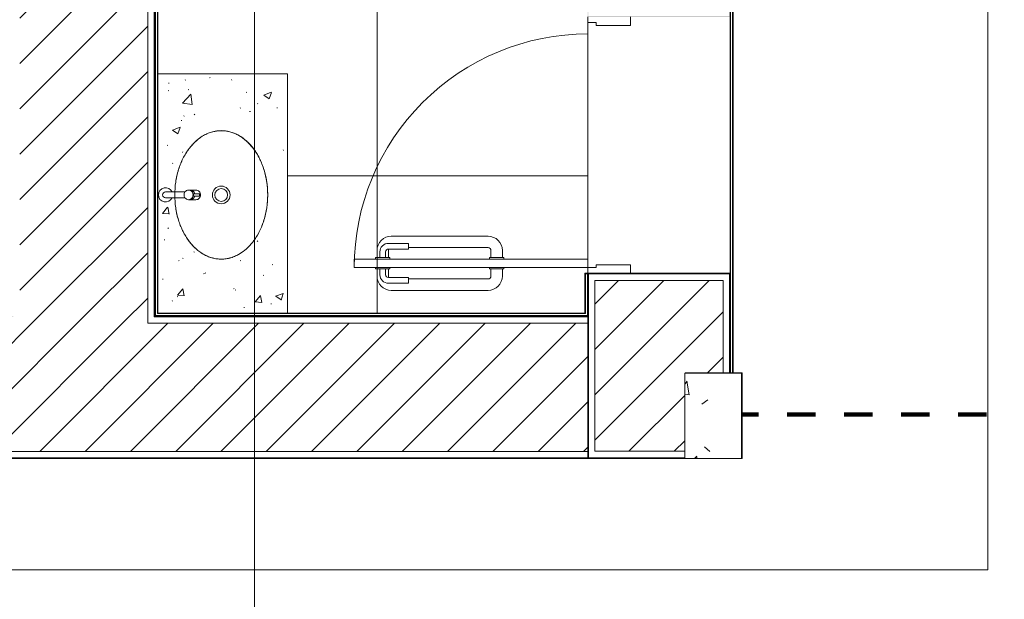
# Model space of a CAD drawing. Header units: metres. Extents: x 3 to 43.5, y -74 to -48.5.
# Tile 23 of 209: x 32.7 to 36.1, y -68.9 to -66.9. Entities that reach past the tile are written whole.
import ezdxf

# ---------------------------------------------------------------- set-up
doc = ezdxf.new("R2010")
doc.units = ezdxf.units.M
doc.linetypes.add('Traço', pattern=[0.006, 0.003, -0.003])
doc.linetypes.add('Traço_2_', pattern=[0.006, 0.003, -0.003])
for name, color, linetype, lineweight, true_color in [('1PAV - FRIG_dwg', 7, 'Continuous', 18, 0x767676), ('A-AREA', 4, 'Traço', 100, 0x00ffff), ('TUB_FRIGO', 30, 'Continuous', 18, 0xff7f00)]:
    doc.layers.add(name, color=color, linetype=linetype, lineweight=lineweight, true_color=true_color)
for name, color, linetype, lineweight in [('A-COLS', 7, 'Continuous', 18), ('A-DOOR', 7, 'Continuous', 18), ('A-FLOR', 7, 'Continuous', 18), ('A-FLOR-PATT', 7, 'Continuous', 18), ('A-WALL', 7, 'Continuous', 18), ('A-WALL-PATT', 7, 'Continuous', 18), ('G-ANNO-SYMB', 7, 'Continuous', 9), ('P-SANR-FIXT', 7, 'Continuous', 18), ('Q-CASE', 7, 'Continuous', 18), ('S-COLS', 7, 'Continuous', 18)]:
    doc.layers.add(name, color=color, linetype=linetype, lineweight=lineweight)
pattern_1 = [(50, (21.555, -62.9), (0.546555, -0.047815), [0.05715, -0.62865]), (355, (21.555, -62.9), (-0.105728, 0.573166), [0.04572, -0.50292]), (100.451, (21.601, -62.904), (0.440828, 0.525349), [0.04857, -0.53427]), (46.184, (21.555, -62.748), (0.813237, -0.12613), [0.08573, -0.94298]), (96.636, (21.623, -62.758), (0.71221, 0.742287), [0.07286, -0.80141]), (351.184, (21.555, -62.748), (0.712217, 0.742274), [0.06858, -0.75438]), (21, (21.631, -62.786), (0.454846, -0.306795), [0.05715, -0.62865]), (326, (21.631, -62.786), (0.185405, 0.55256), [0.04572, -0.50292]), (71.451, (21.669, -62.811), (0.64025, 0.245763), [0.04857, -0.53427]), (37.5, (21.555, -62.9), (0.009261, 0.2536672), [0.02515, -0.47168, 0.02515, -0.48539, -0.50482]), (37.5, (21.555, -62.9), (0.009261, 0.2536672), [-1.007, 0.02515, -0.47968]), (7.5, (21.555, -62.9), (0.200456, 0.300546), [0.02515, -0.26594, 0.02515, -0.46025, -0.1924]), (7.5, (21.555, -62.9), (0.200456, 0.300546), [-0.77648, 0.02515, -0.16726]), (327.5, (21.385, -62.9), (0.4067682, -0.0171882), [0.02515, -0.16535, 0.02515, -0.56921, -0.78867]), (327.5, (21.385, -62.9), (0.4067682, -0.0171882), [-0.78486, 0.02515, -0.76352]), (317.5, (21.309, -62.9), (0.444383, 0.0762794), [0.02515, -0.2225, 0.02515, -0.36957, -0.56007]), (317.5, (21.309, -62.9), (0.444383, 0.0762794), [-0.64237, 0.02515, -0.53492])]
pattern_2 = [(45, (21.555, -62.9), (-0.0795495, 0.0795495), [])]
pattern_3 = [(45, (21.555, -62.9), (-0.0795495, 0.0795495), []), (135, (21.555, -62.9), (-0.0795495, -0.0795495), [])]

# ---------------------------------------------------------------- blocks, each defined once
blk = doc.blocks.new('Concreto-Retangular-Coluna - 20 X 30-V43-1PAV - FRIGORÍFICA')
at = {"layer": 'S-COLS', "true_color": 0xaaaaaa}
h = blk.add_hatch(dxfattribs=at)
h.set_pattern_fill('FP_24', color=253, style=0, pattern_type=2)
h.set_pattern_definition([(230, (13.552, -5.393), (-0.546555, 0.047815), [0.05715, -0.62865]), (175, (13.552, -5.393), (0.105728, -0.573166), [0.04572, -0.50292]), (280.451, (13.507, -5.389), (-0.440828, -0.52535), [0.04857, -0.53427]), (226.184, (13.552, -5.545), (-0.813237, 0.12613), [0.08572, -0.94297]), (276.636, (13.485, -5.535), (-0.71221, -0.742287), [0.07286, -0.80141]), (171.184, (13.552, -5.545), (-0.712217, -0.742274), [0.06858, -0.75438]), (201, (13.476, -5.507), (-0.454846, 0.306795), [0.05715, -0.62865]), (146, (13.476, -5.507), (-0.185405, -0.55256), [0.04572, -0.50292]), (251.451, (13.438, -5.481), (-0.64025, -0.245763), [0.04857, -0.53427]), (217.5, (13.552, -5.393), (-0.009261, -0.2536672), [0.02515, -0.47168, 0.02515, -0.48539, -0.50483]), (217.5, (13.552, -5.393), (-0.009261, -0.2536672), [-1.007, 0.02515, -0.47968]), (187.5, (13.552, -5.393), (-0.200456, -0.300546), [0.02515, -0.26594, 0.02515, -0.46025, -0.19241]), (187.5, (13.552, -5.393), (-0.200456, -0.300546), [-0.77648, 0.02515, -0.16726]), (147.5, (13.722, -5.393), (-0.4067682, 0.0171882), [0.02515, -0.16535, 0.02515, -0.56921, -0.78867]), (147.5, (13.722, -5.393), (-0.4067682, 0.0171882), [-0.78486, 0.02515, -0.76352]), (137.5, (13.798, -5.393), (-0.444383, -0.076279), [0.02515, -0.2225, 0.02515, -0.36957, -0.56007]), (137.5, (13.798, -5.393), (-0.444383, -0.076279), [-0.64237, 0.02515, -0.53492])])
h.paths.add_polyline_path([(0.1, 0.15), (-0.1, 0.15), (-0.1, -0.15), (0.1, -0.15), (0.1, 0.0899)])
at = {"layer": 'S-COLS', "color": 253, "true_color": 0xaaaaaa}
for p, q in [((0.1, 0.15), (-0.1, 0.15)), ((-0.1, 0.15), (-0.1, -0.15)), ((0.1, -0.15), (0.1, 0.15)), ((-0.1, -0.15), (0.1, -0.15))]:
    blk.add_line(p, q, dxfattribs=at)
blk = doc.blocks.new('Porta banheiros - P4- BANHEIROS madeira-7688719-1PAV - FRIGORÍFICA')
at = {"layer": 'A-DOOR', "color": 253, "true_color": 0xaaaaaa}
for p, q in [((-0.4, 1.07), (-0.43, 1.07)), ((-0.43, 1.07), (-0.43, 0.25)), ((-0.4, 0.25), (-0.4, 1.07)), ((-0.435, 0.99), (-0.46, 0.99)), ((-0.455, 0.98), (-0.435, 0.98)), ((-0.43, 0.995), (-0.435, 0.995)), ((-0.435, 0.995), (-0.435, 0.945)), ((-0.4, 0.995), (-0.395, 0.995)), ((-0.395, 0.995), (-0.395, 0.945)), ((-0.395, 0.99), (-0.37, 0.99)), ((-0.375, 0.98), (-0.395, 0.98)), ((-0.51, 0.94), (-0.51, 0.6)), ((-0.485, 0.88), (-0.485, 0.95)), ((-0.465, 0.95), (-0.465, 0.88)), ((-0.46, 0.95), (-0.435, 0.95)), ((-0.435, 0.96), (-0.455, 0.96)), ((-0.435, 0.945), (-0.43, 0.945)), ((-0.395, 0.945), (-0.4, 0.945)), ((-0.395, 0.96), (-0.375, 0.96)), ((-0.37, 0.95), (-0.395, 0.95)), ((-0.365, 0.95), (-0.365, 0.88)), ((-0.345, 0.88), (-0.345, 0.95)), ((-0.32, 0.94), (-0.32, 0.6)), ((-0.465, 0.88), (-0.485, 0.88)), ((-0.47, 0.6), (-0.47, 0.88)), ((-0.365, 0.88), (-0.345, 0.88)), ((-0.36, 0.6), (-0.36, 0.88)), ((-0.435, 0.59), (-0.46, 0.59)), ((-0.43, 0.595), (-0.435, 0.595)), ((-0.435, 0.595), (-0.435, 0.545)), ((-0.4, 0.595), (-0.395, 0.595)), ((-0.395, 0.595), (-0.395, 0.545)), ((-0.395, 0.59), (-0.37, 0.59)), ((-0.46, 0.55), (-0.435, 0.55)), ((-0.435, 0.545), (-0.43, 0.545)), ((-0.395, 0.545), (-0.4, 0.545)), ((-0.37, 0.55), (-0.395, 0.55)), ((-0.45, 0.25), (-0.43, 0.25)), ((-0.43, 0.25), (-0.4, 0.25)), ((-0.43, 0.25), (-0.43, 0.22)), ((0.43, 0.25), (0.45, 0.25)), ((0.43, 0.22), (0.43, 0.25)), ((-0.43, 0.22), (-0.42, 0.22)), ((-0.42, 0.22), (-0.42, 0.1)), ((0.42, 0.1), (0.42, 0.22)), ((0.42, 0.22), (0.43, 0.22)), ((-0.42, 0.1), (-0.45, 0.1)), ((0.45, 0.1), (0.42, 0.1))]:
    blk.add_line(p, q, dxfattribs=at)
for centre, radius, start, end in [((-0.43, 0.25), 0.82, 360, 90), ((-0.46, 0.94), 0.05, 90, 180), ((-0.455, 0.95), 0.03, 90, 180), ((-0.375, 0.95), 0.03, 0, 90), ((-0.37, 0.94), 0.05, 360, 90), ((-0.455, 0.95), 0.01, 90, 180), ((-0.46, 0.94), 0.01, 90, 120), ((-0.375, 0.95), 0.01, 0, 90), ((-0.37, 0.94), 0.01, 60, 90), ((-0.46, 0.6), 0.05, 180, 270), ((-0.46, 0.6), 0.01, 180, 270), ((-0.37, 0.6), 0.05, 270, 360), ((-0.37, 0.6), 0.01, 270, 360)]:
    blk.add_arc(centre, radius, start, end, dxfattribs=at)
blk = doc.blocks.new('Cuba Oval de Embutir - L_37_17_Branco Gelo GE17-599125-1PAV - FRIGORÍFICA')
at = {"layer": 'P-SANR-FIXT'}
for radius in [0.031, 0.0225]:
    blk.add_circle((0.0002, 0), radius, dxfattribs=at)
for points, knots in [([(0.2255, 0), (0.2254, 0.0058), (0.2246, 0.0172), (0.2209, 0.034), (0.2158, 0.0478), (0.2106, 0.0586), (0.2061, 0.0664), (0.201, 0.0741), (0.1953, 0.0817), (0.1891, 0.089), (0.1825, 0.096), (0.1753, 0.1027), (0.1676, 0.1093), (0.1595, 0.1155), (0.1509, 0.1214), (0.142, 0.1269), (0.1326, 0.1321), (0.1228, 0.137), (0.1128, 0.1414), (0.1024, 0.1455), (0.0917, 0.1492), (0.0808, 0.1525), (0.0697, 0.1553), (0.0584, 0.1577), (0.0469, 0.1597), (0.0352, 0.1613), (0.0236, 0.1624), (0.0119, 0.1631), (0, 0.1633), (-0.0119, 0.1631), (-0.0231, 0.1624), (-0.0338, 0.1615), (-0.0474, 0.1597), (-0.0608, 0.1573), (-0.0739, 0.1543), (-0.0868, 0.1508), (-0.1026, 0.1456), (-0.1204, 0.1383), (-0.1346, 0.1311), (-0.1454, 0.1248), (-0.1556, 0.1183), (-0.1678, 0.1094), (-0.1787, 0.0997), (-0.1867, 0.0916), (-0.1941, 0.0832), (-0.2025, 0.0722), (-0.2107, 0.0586), (-0.2173, 0.0443), (-0.222, 0.0298), (-0.2248, 0.0151), (-0.2254, 0.0051), (-0.2255, 0)], [0, 0, 0, 0, 0.033333, 0.066667, 0.1, 0.116667, 0.133333, 0.15, 0.166667, 0.183333, 0.2, 0.216667, 0.233333, 0.25, 0.266667, 0.283333, 0.3, 0.316667, 0.333333, 0.35, 0.366667, 0.383333, 0.4, 0.416667, 0.433333, 0.45, 0.466667, 0.483333, 0.5, 0.516667, 0.533333, 0.547917, 0.5625, 0.591667, 0.60625, 0.620833, 0.65, 0.679167, 0.708333, 0.722917, 0.7375, 0.766667, 0.795833, 0.810417, 0.825, 0.854167, 0.883333, 0.9125, 0.941667, 0.970833, 1, 1, 1, 1]), ([(-0.2255, 0), (-0.2254, -0.0058), (-0.2246, -0.0172), (-0.2209, -0.034), (-0.2158, -0.0478), (-0.2106, -0.0586), (-0.2061, -0.0664), (-0.201, -0.0741), (-0.1953, -0.0817), (-0.1891, -0.089), (-0.1825, -0.096), (-0.1753, -0.1027), (-0.1676, -0.1093), (-0.1595, -0.1155), (-0.1509, -0.1214), (-0.142, -0.1269), (-0.1326, -0.1321), (-0.1228, -0.137), (-0.1128, -0.1414), (-0.1024, -0.1455), (-0.0917, -0.1492), (-0.0808, -0.1525), (-0.0697, -0.1553), (-0.0593, -0.1575), (-0.0526, -0.1587), (-0.0497, -0.1592)], [0, 0, 0, 0, 0.0333333, 0.0666667, 0.1, 0.1166667, 0.1333333, 0.15, 0.1666667, 0.1833333, 0.2, 0.2166667, 0.2333333, 0.25, 0.2666667, 0.2833333, 0.3, 0.3166667, 0.3333333, 0.35, 0.3666667, 0.3833333, 0.4, 0.4166667, 0.4292437, 0.4292437, 0.4292437, 0.4292437]), ([(0.0497, -0.1592), (0.0545, -0.1584), (0.0627, -0.1569), (0.0739, -0.1543), (0.0868, -0.1508), (0.1026, -0.1456), (0.1204, -0.1383), (0.1346, -0.1311), (0.1454, -0.1248), (0.1556, -0.1183), (0.1678, -0.1094), (0.1787, -0.0997), (0.1867, -0.0916), (0.1941, -0.0832), (0.2025, -0.0722), (0.2107, -0.0586), (0.2173, -0.0443), (0.222, -0.0298), (0.2248, -0.0151), (0.2254, -0.0051), (0.2255, 0)], [0.5707563, 0.5707563, 0.5707563, 0.5707563, 0.5916667, 0.60625, 0.6208333, 0.65, 0.6791667, 0.7083333, 0.7229167, 0.7375, 0.7666667, 0.7958333, 0.8104167, 0.825, 0.8541667, 0.8833333, 0.9125, 0.9416667, 0.9708333, 1, 1, 1, 1])]:
    blk.add_open_spline(points, degree=3, knots=knots, dxfattribs=at)
blk = doc.blocks.new('Deca_Torneira  Link_1197_C_LNK_Mesa Bica Baixa - 1197_C_LNK_Cromado CR10-2600860-1PAV - FRIGORÍFICA')
at = {"layer": 'P-SANR-FIXT'}
for p, q in [((-0.0103, 0), (-0.0103, -0.0227)), ((-0.0103, -0.0227), (-0.0103, -0.0683)), ((0.0103, -0.0227), (0.0103, 0)), ((0.0103, -0.0683), (0.0103, -0.0227)), ((-0.017, -0.0805), (-0.017, -0.1069)), ((-0.0039, -0.099), (-0.0039, -0.1203)), ((0.0039, -0.099), (0.0039, -0.1203)), ((0.0039, -0.1203), (0.0039, -0.099)), ((0.017, -0.1069), (0.017, -0.0805))]:
    blk.add_line(p, q, dxfattribs=at)
for centre, radius, start, end in [((0, 0), 0.025, 294.3934, 245.6066), ((0, 0), 0.0103, 0, 180), ((-0.0011, -0.0813), 0.0159, 125.3319, 177.3319), ((0, -0.0833), 0.0182, 55.3766, 124.6234), ((0.0011, -0.0813), 0.0159, 2.6681, 54.6681), ((-0.0006, -0.0802), 0.0164, 182.1269, 272.1907), ((-0.0008, -0.0861), 0.0162, 182.1358, 258.6643), ((-0.001, -0.0867), 0.016, 181.4317, 259.3684), ((-0.0027, -0.0996), 0.00138, 113.8092, 156.1908), ((-0.0001, -0.1124), 0.0145, 89.5697, 102.4946), ((0.0006, -0.0802), 0.0164, 267.8093, 357.8731), ((0.0001, -0.1124), 0.0145, 77.5054, 90.4303), ((0.0027, -0.0996), 0.00138, 23.8092, 66.1908), ((0.0008, -0.0861), 0.0162, 281.3357, 357.8642), ((0.001, -0.0867), 0.016, 280.6316, 358.5683), ((-0.0008, -0.1065), 0.0162, 181.5617, 272.8763), ((-0.0029, -0.1205), 0.0011, 113.4708, 168.5292), ((-0.0027, -0.1199), 0.00128, 195.8533, 238.1467), ((-0.0003, -0.1151), 0.00669, 242.7222, 272.7549), ((0.0001, -0.1273), 0.0085, 90.5292, 113.4708), ((0.0008, -0.1065), 0.0162, 267.1237, 358.4383), ((-0.0001, -0.1273), 0.0085, 66.5292, 89.4708), ((0.0003, -0.1151), 0.00669, 267.2451, 297.2778), ((0.0029, -0.1205), 0.0011, 11.4708, 66.5292), ((0.0027, -0.1199), 0.00128, 301.8533, 344.1467)]:
    blk.add_arc(centre, radius, start, end, dxfattribs=at)
blk = doc.blocks.new('Cuba Oval de Embutir - L_37_17_Branco Gelo GE17-V68-1PAV - FRIGORÍFICA')
at = {"layer": 'P-SANR-FIXT'}
for radius in [0.031, 0.031, 0.0225, 0.0225]:
    blk.add_circle((0.0002, 0), radius, dxfattribs=at)
for points, knots in [([(0.2255, 0), (0.2254, 0.0058), (0.2246, 0.0172), (0.2209, 0.034), (0.2158, 0.0478), (0.2106, 0.0586), (0.2061, 0.0664), (0.201, 0.0741), (0.1953, 0.0817), (0.1891, 0.089), (0.1825, 0.096), (0.1753, 0.1027), (0.1676, 0.1093), (0.1595, 0.1155), (0.1509, 0.1214), (0.142, 0.1269), (0.1326, 0.1321), (0.1228, 0.137), (0.1128, 0.1414), (0.1024, 0.1455), (0.0917, 0.1492), (0.0808, 0.1525), (0.0697, 0.1553), (0.0584, 0.1577), (0.0469, 0.1597), (0.0352, 0.1613), (0.0236, 0.1624), (0.0119, 0.1631), (0, 0.1633), (-0.0119, 0.1631), (-0.0231, 0.1624), (-0.0338, 0.1615), (-0.0474, 0.1597), (-0.0608, 0.1573), (-0.0739, 0.1543), (-0.0868, 0.1508), (-0.1026, 0.1456), (-0.1204, 0.1383), (-0.1346, 0.1311), (-0.1454, 0.1248), (-0.1556, 0.1183), (-0.1678, 0.1094), (-0.1787, 0.0997), (-0.1867, 0.0916), (-0.1941, 0.0832), (-0.2025, 0.0722), (-0.2107, 0.0586), (-0.2173, 0.0443), (-0.222, 0.0298), (-0.2248, 0.0151), (-0.2254, 0.0051), (-0.2255, 0)], [0, 0, 0, 0, 0.033333, 0.066667, 0.1, 0.116667, 0.133333, 0.15, 0.166667, 0.183333, 0.2, 0.216667, 0.233333, 0.25, 0.266667, 0.283333, 0.3, 0.316667, 0.333333, 0.35, 0.366667, 0.383333, 0.4, 0.416667, 0.433333, 0.45, 0.466667, 0.483333, 0.5, 0.516667, 0.533333, 0.547917, 0.5625, 0.591667, 0.60625, 0.620833, 0.65, 0.679167, 0.708333, 0.722917, 0.7375, 0.766667, 0.795833, 0.810417, 0.825, 0.854167, 0.883333, 0.9125, 0.941667, 0.970833, 1, 1, 1, 1]), ([(0.2255, 0), (0.2254, 0.0058), (0.2246, 0.0172), (0.2209, 0.034), (0.2158, 0.0478), (0.2106, 0.0586), (0.2061, 0.0664), (0.201, 0.0741), (0.1953, 0.0817), (0.1891, 0.089), (0.1825, 0.096), (0.1753, 0.1027), (0.1676, 0.1093), (0.1595, 0.1155), (0.1509, 0.1214), (0.142, 0.1269), (0.1326, 0.1321), (0.1228, 0.137), (0.1128, 0.1414), (0.1024, 0.1455), (0.0917, 0.1492), (0.0808, 0.1525), (0.0697, 0.1553), (0.0584, 0.1577), (0.0469, 0.1597), (0.0352, 0.1613), (0.0236, 0.1624), (0.0119, 0.1631), (0, 0.1633), (-0.0119, 0.1631), (-0.0231, 0.1624), (-0.0338, 0.1615), (-0.0474, 0.1597), (-0.0608, 0.1573), (-0.0739, 0.1543), (-0.0868, 0.1508), (-0.1026, 0.1456), (-0.1204, 0.1383), (-0.1346, 0.1311), (-0.1454, 0.1248), (-0.1556, 0.1183), (-0.1678, 0.1094), (-0.1787, 0.0997), (-0.1867, 0.0916), (-0.1941, 0.0832), (-0.2025, 0.0722), (-0.2107, 0.0586), (-0.2173, 0.0443), (-0.222, 0.0298), (-0.2248, 0.0151), (-0.2254, 0.0051), (-0.2255, 0)], [0, 0, 0, 0, 0.033333, 0.066667, 0.1, 0.116667, 0.133333, 0.15, 0.166667, 0.183333, 0.2, 0.216667, 0.233333, 0.25, 0.266667, 0.283333, 0.3, 0.316667, 0.333333, 0.35, 0.366667, 0.383333, 0.4, 0.416667, 0.433333, 0.45, 0.466667, 0.483333, 0.5, 0.516667, 0.533333, 0.547917, 0.5625, 0.591667, 0.60625, 0.620833, 0.65, 0.679167, 0.708333, 0.722917, 0.7375, 0.766667, 0.795833, 0.810417, 0.825, 0.854167, 0.883333, 0.9125, 0.941667, 0.970833, 1, 1, 1, 1]), ([(-0.2255, 0), (-0.2254, -0.0058), (-0.2246, -0.0172), (-0.2209, -0.034), (-0.2158, -0.0478), (-0.2106, -0.0586), (-0.2061, -0.0664), (-0.201, -0.0741), (-0.1953, -0.0817), (-0.1891, -0.089), (-0.1825, -0.096), (-0.1753, -0.1027), (-0.1676, -0.1093), (-0.1595, -0.1155), (-0.1509, -0.1214), (-0.142, -0.1269), (-0.1326, -0.1321), (-0.1228, -0.137), (-0.1128, -0.1414), (-0.1024, -0.1455), (-0.0917, -0.1492), (-0.0808, -0.1525), (-0.0697, -0.1553), (-0.0593, -0.1575), (-0.0526, -0.1587), (-0.0497, -0.1592)], [0, 0, 0, 0, 0.0333333, 0.0666667, 0.1, 0.1166667, 0.1333333, 0.15, 0.1666667, 0.1833333, 0.2, 0.2166667, 0.2333333, 0.25, 0.2666667, 0.2833333, 0.3, 0.3166667, 0.3333333, 0.35, 0.3666667, 0.3833333, 0.4, 0.4166667, 0.4292437, 0.4292437, 0.4292437, 0.4292437]), ([(-0.2255, 0), (-0.2254, -0.0058), (-0.2246, -0.0172), (-0.2209, -0.034), (-0.2158, -0.0478), (-0.2106, -0.0586), (-0.2061, -0.0664), (-0.201, -0.0741), (-0.1953, -0.0817), (-0.1891, -0.089), (-0.1825, -0.096), (-0.1753, -0.1027), (-0.1676, -0.1093), (-0.1595, -0.1155), (-0.1509, -0.1214), (-0.142, -0.1269), (-0.1326, -0.1321), (-0.1228, -0.137), (-0.1128, -0.1414), (-0.1024, -0.1455), (-0.0917, -0.1492), (-0.0808, -0.1525), (-0.0697, -0.1553), (-0.0593, -0.1575), (-0.0526, -0.1587), (-0.0497, -0.1592)], [0, 0, 0, 0, 0.0333333, 0.0666667, 0.1, 0.1166667, 0.1333333, 0.15, 0.1666667, 0.1833333, 0.2, 0.2166667, 0.2333333, 0.25, 0.2666667, 0.2833333, 0.3, 0.3166667, 0.3333333, 0.35, 0.3666667, 0.3833333, 0.4, 0.4166667, 0.4292437, 0.4292437, 0.4292437, 0.4292437]), ([(0.0497, -0.1592), (0.0545, -0.1584), (0.0627, -0.1569), (0.0739, -0.1543), (0.0868, -0.1508), (0.1026, -0.1456), (0.1204, -0.1383), (0.1346, -0.1311), (0.1454, -0.1248), (0.1556, -0.1183), (0.1678, -0.1094), (0.1787, -0.0997), (0.1867, -0.0916), (0.1941, -0.0832), (0.2025, -0.0722), (0.2107, -0.0586), (0.2173, -0.0443), (0.222, -0.0298), (0.2248, -0.0151), (0.2254, -0.0051), (0.2255, 0)], [0.5707563, 0.5707563, 0.5707563, 0.5707563, 0.5916667, 0.60625, 0.6208333, 0.65, 0.6791667, 0.7083333, 0.7229167, 0.7375, 0.7666667, 0.7958333, 0.8104167, 0.825, 0.8541667, 0.8833333, 0.9125, 0.9416667, 0.9708333, 1, 1, 1, 1]), ([(0.0497, -0.1592), (0.0545, -0.1584), (0.0627, -0.1569), (0.0739, -0.1543), (0.0868, -0.1508), (0.1026, -0.1456), (0.1204, -0.1383), (0.1346, -0.1311), (0.1454, -0.1248), (0.1556, -0.1183), (0.1678, -0.1094), (0.1787, -0.0997), (0.1867, -0.0916), (0.1941, -0.0832), (0.2025, -0.0722), (0.2107, -0.0586), (0.2173, -0.0443), (0.222, -0.0298), (0.2248, -0.0151), (0.2254, -0.0051), (0.2255, 0)], [0.5707563, 0.5707563, 0.5707563, 0.5707563, 0.5916667, 0.60625, 0.6208333, 0.65, 0.6791667, 0.7083333, 0.7229167, 0.7375, 0.7666667, 0.7958333, 0.8104167, 0.825, 0.8541667, 0.8833333, 0.9125, 0.9416667, 0.9708333, 1, 1, 1, 1])]:
    blk.add_open_spline(points, degree=3, knots=knots, dxfattribs=at)
blk = doc.blocks.new('Deca_Torneira  Link_1197_C_LNK_Mesa Bica Baixa - 1197_C_LNK_Cromado CR10-V69-1PAV - FRIGORÍFICA')
at = {"layer": 'P-SANR-FIXT'}
for p, q in [((-0.0103, 0), (-0.0103, -0.0227)), ((-0.0103, 0), (-0.0103, -0.0227)), ((-0.0103, -0.0227), (-0.0103, -0.0683)), ((-0.0103, -0.0227), (-0.0103, -0.0683)), ((0.0103, -0.0227), (0.0103, 0)), ((0.0103, -0.0227), (0.0103, 0)), ((0.0103, -0.0683), (0.0103, -0.0227)), ((0.0103, -0.0683), (0.0103, -0.0227)), ((-0.017, -0.0805), (-0.017, -0.1069)), ((-0.017, -0.0805), (-0.017, -0.1069)), ((-0.0039, -0.099), (-0.0039, -0.1203)), ((-0.0039, -0.099), (-0.0039, -0.1203)), ((0.0039, -0.099), (0.0039, -0.1203)), ((0.0039, -0.1203), (0.0039, -0.099)), ((0.0039, -0.099), (0.0039, -0.1203)), ((0.0039, -0.1203), (0.0039, -0.099)), ((0.017, -0.1069), (0.017, -0.0805)), ((0.017, -0.1069), (0.017, -0.0805))]:
    blk.add_line(p, q, dxfattribs=at)
for centre, radius, start, end in [((0, 0), 0.025, 294.3934, 245.6066), ((0, 0), 0.025, 294.3934, 245.6066), ((0, 0), 0.0103, 0, 180), ((0, 0), 0.0103, 0, 180), ((-0.0011, -0.0813), 0.0159, 125.3319, 177.3319), ((-0.0011, -0.0813), 0.0159, 125.3319, 177.3319), ((0, -0.0833), 0.0182, 55.3766, 124.6234), ((0, -0.0833), 0.0182, 55.3766, 124.6234), ((0.0011, -0.0813), 0.0159, 2.6681, 54.6681), ((0.0011, -0.0813), 0.0159, 2.6681, 54.6681), ((-0.0006, -0.0802), 0.0164, 182.1269, 272.1907), ((-0.0006, -0.0802), 0.0164, 182.1269, 272.1907), ((-0.0008, -0.0861), 0.0162, 182.1358, 258.6643), ((-0.0008, -0.0861), 0.0162, 182.1358, 258.6643), ((-0.001, -0.0867), 0.016, 181.4317, 259.3684), ((-0.001, -0.0867), 0.016, 181.4317, 259.3684), ((-0.0027, -0.0996), 0.00138, 113.8092, 156.1908), ((-0.0027, -0.0996), 0.00138, 113.8092, 156.1908), ((-0.0001, -0.1124), 0.0145, 89.5697, 102.4946), ((-0.0001, -0.1124), 0.0145, 89.5697, 102.4946), ((0.0006, -0.0802), 0.0164, 267.8093, 357.8731), ((0.0006, -0.0802), 0.0164, 267.8093, 357.8731), ((0.0001, -0.1124), 0.0145, 77.5054, 90.4303), ((0.0001, -0.1124), 0.0145, 77.5054, 90.4303), ((0.0027, -0.0996), 0.00138, 23.8092, 66.1908), ((0.0027, -0.0996), 0.00138, 23.8092, 66.1908), ((0.0008, -0.0861), 0.0162, 281.3357, 357.8642), ((0.0008, -0.0861), 0.0162, 281.3357, 357.8642), ((0.001, -0.0867), 0.016, 280.6316, 358.5683), ((0.001, -0.0867), 0.016, 280.6316, 358.5683), ((-0.0008, -0.1065), 0.0162, 181.5617, 272.8763), ((-0.0008, -0.1065), 0.0162, 181.5617, 272.8763), ((-0.0029, -0.1205), 0.0011, 113.4708, 168.5292), ((-0.0029, -0.1205), 0.0011, 113.4708, 168.5292), ((-0.0027, -0.1199), 0.00128, 195.8533, 238.1467), ((-0.0027, -0.1199), 0.00128, 195.8533, 238.1467), ((-0.0003, -0.1151), 0.00669, 242.7222, 272.7549), ((-0.0003, -0.1151), 0.00669, 242.7222, 272.7549), ((0.0001, -0.1273), 0.0085, 90.5292, 113.4708), ((0.0001, -0.1273), 0.0085, 90.5292, 113.4708), ((0.0008, -0.1065), 0.0162, 267.1237, 358.4383), ((0.0008, -0.1065), 0.0162, 267.1237, 358.4383), ((-0.0001, -0.1273), 0.0085, 66.5292, 89.4708), ((-0.0001, -0.1273), 0.0085, 66.5292, 89.4708), ((0.0003, -0.1151), 0.00669, 267.2451, 297.2778), ((0.0003, -0.1151), 0.00669, 267.2451, 297.2778), ((0.0029, -0.1205), 0.0011, 11.4708, 66.5292), ((0.0029, -0.1205), 0.0011, 11.4708, 66.5292), ((0.0027, -0.1199), 0.00128, 301.8533, 344.1467), ((0.0027, -0.1199), 0.00128, 301.8533, 344.1467)]:
    blk.add_arc(centre, radius, start, end, dxfattribs=at)
blk = doc.blocks.new('4 GRE - ESCOLA DE CINEMA E AUDIOVISUAL CINE REX R07_rvt-1-1PAV - FRIGORÍFICA')
at = {"layer": 'A-FLOR-PATT', "true_color": 0xcbcbcb}
h = blk.add_hatch(dxfattribs=at)
h.set_pattern_fill('FP_7', color=9, style=0, pattern_type=2)
h.set_pattern_definition([(270, (33.927, -66.65), (0.8, 5e-17), []), (0, (33.927, -66.65), (0, 0.8), [])])
h.paths.add_polyline_path([(33.1573, -67.9426), (34.6671, -67.9419), (34.6663, -67.9404), (34.6658, -67.9404), (34.6658, -67.9419), (34.6588, -67.9419), (34.6588, -67.9404), (34.6573, -67.9404), (34.6573, -67.9419), (33.1558, -67.9426)])
h.paths.add_polyline_path([(34.6573, -67.9334), (34.6588, -67.9334), (34.6573, -67.9319)])
h.paths.add_polyline_path([(34.6573, -65.0519), (34.6588, -65.0519), (34.6588, -65.0504)])
h.paths.add_polyline_path([(34.326, -67.9319), (34.6573, -67.9319), (34.6573, -67.7919), (34.6588, -67.7934), (34.6588, -67.7919), (34.6671, -67.7919), (34.6671, -66.8919), (34.6588, -66.8919), (34.6588, -66.8904), (34.6573, -66.8919), (34.6573, -66.0945), (34.6562, -66.1035), (34.6527, -66.1119), (34.6472, -66.1191), (34.64, -66.1246), (34.6316, -66.1281), (34.6226, -66.1293), (34.5562, -66.1293), (34.5443, -66.128), (34.5331, -66.1241), (34.5229, -66.1177), (34.5144, -66.1094), (34.508, -66.0993), (34.504, -66.0881), (34.5014, -66.0735), (34.3106, -66.1141), (34.2862, -66.1178), (34.2218, -66.1195), (34.1579, -66.1105), (34.0964, -66.0911), (34.0813, -66.0821), (34.068, -66.0705), (34.0566, -66.0568), (34.0503, -66.0506), (34.0325, -66.0211), (34.0225, -65.9882), (34.0188, -65.9602), (34.0174, -65.9319), (34.0202, -65.8935), (34.0225, -65.8757), (34.0325, -65.8428), (34.0503, -65.8133), (34.0795, -65.7843), (34.0964, -65.7739), (34.1092, -65.7698), (34.1436, -65.7578), (34.1887, -65.7498), (34.1923, -65.7496), (34.2218, -65.7455), (34.2862, -65.7472), (34.2995, -65.7492), (34.3126, -65.75), (34.4604, -65.7826), (34.5015, -65.7915), (34.5048, -65.7736), (34.5103, -65.7609), (34.5191, -65.7498), (34.5299, -65.7417), (34.5427, -65.7365), (34.5564, -65.7348), (34.6226, -65.7348), (34.6316, -65.736), (34.64, -65.7394), (34.6472, -65.7449), (34.6533, -65.7536), (34.6562, -65.7605), (34.6573, -65.7695), (34.6573, -65.0519), (33.9669, -65.0519), (33.9797, -65.1406), (33.9823, -65.2403), (33.9734, -65.3396), (33.9529, -65.4372), (33.9212, -65.5317), (33.8788, -65.6219), (33.8262, -65.7066), (33.7641, -65.7846), (33.6933, -65.8548), (33.6148, -65.9163), (33.5298, -65.9683), (33.4392, -66.01), (33.3444, -66.0409), (33.2467, -66.0606), (33.1573, -66.068), (33.1573, -67.0919), (33.6127, -67.0919), (33.6127, -67.9319), (33.6715, -67.9319)])
h.paths.add_polyline_path([(33.4446, -67.3102), (33.4443, -67.3099), (33.4443, -67.31)])
h.paths.add_polyline_path([(33.4131, -67.2963), (33.4126, -67.2961), (33.4126, -67.2962)])
h.paths.add_polyline_path([(33.8399, -66.6405), (33.7377, -66.6405), (33.7379, -66.3295), (34.0487, -66.3295), (34.0487, -66.6405), (33.9171, -66.6405)])
h.paths.add_polyline_path([(34.6658, -65.0519), (34.6671, -65.0519), (34.6671, -65.0504), (34.6658, -65.0504)])
at = {"layer": 'A-WALL-PATT', "true_color": 0xd4d4d4}
h = blk.add_hatch(dxfattribs=at)
h.set_pattern_fill('FP_1', color=254, style=0, pattern_type=2)
h.set_pattern_definition(pattern_1)
h.paths.add_polyline_path([(35.0073, -68.4419), (35.0073, -68.4394), (34.6696, -68.4394), (34.6696, -67.7944), (34.9171, -67.7944), (34.9171, -67.7919), (34.6671, -67.7919), (34.6671, -68.4419), (34.9805, -68.4419)])
h.paths.add_polyline_path([(34.6671, -66.8919), (34.9171, -66.8919), (34.9171, -66.8894), (34.6696, -66.8894), (34.6696, -65.0519), (34.6671, -65.0519), (34.6671, -66.8904)])
h.paths.add_polyline_path([(34.6671, -65.0434), (34.6696, -65.0434), (34.6696, -65.0394), (34.6671, -65.0394), (34.6671, -65.0419)])
h.paths.add_polyline_path([(34.6696, -58.0394), (34.6671, -58.0394), (34.6671, -58.0415)])
h.paths.add_polyline_path([(34.6696, -64.7444), (34.6696, -58.0394), (34.6671, -58.0419), (34.6671, -64.7444)])
h.paths.add_polyline_path([(34.6696, -57.744), (34.6696, -54.839), (34.6671, -54.839), (34.6671, -57.7415)])
h.paths.add_polyline_path([(34.6696, -57.744), (34.6671, -57.7419), (34.6671, -57.744)])
h.paths.add_polyline_path([(34.6696, -54.344), (34.6696, -54.2019), (34.6671, -54.2019), (34.6671, -54.344)])
h = blk.add_hatch(dxfattribs=at)
h.set_pattern_fill('FP_2', color=254, style=0, pattern_type=2)
h.set_pattern_definition(pattern_2)
h.paths.add_polyline_path([(34.6921, -68.4169), (35.0073, -68.4169), (35.0073, -68.1426), (35.1421, -68.1426), (35.1421, -67.8169), (34.6921, -67.8169), (34.6921, -68.3825)])
h.paths.add_polyline_path([(34.6921, -66.8669), (35.1421, -66.8669), (35.1421, -57.7855), (34.9073, -57.7855), (34.9073, -57.5855), (35.1421, -57.5855), (35.1421, -54.2019), (34.6921, -54.2019), (34.6921, -66.7932)])
h = blk.add_hatch(dxfattribs=at)
h.set_pattern_fill('FP_1', color=254, style=0, pattern_type=2)
h.set_pattern_definition(pattern_1)
h.paths.add_polyline_path([(35.1659, -68.1426), (35.1671, -68.1426), (35.1671, -67.7919), (34.9171, -67.7919), (34.9171, -67.7944), (35.1646, -67.7944), (35.1646, -68.1426)])
h.paths.add_polyline_path([(35.1671, -66.8919), (35.1671, -63.9064), (35.1646, -63.9064), (35.1646, -66.8894), (34.9171, -66.8894), (34.9171, -66.8919), (34.9805, -66.8919)])
h.paths.add_polyline_path([(35.1646, -63.8979), (35.1671, -63.8979), (35.1671, -63.8939), (35.1646, -63.8939)])
h.paths.add_polyline_path([(35.1646, -63.7489), (35.1671, -63.7489), (35.1671, -63.7449), (35.1646, -63.7449)])
h.paths.add_polyline_path([(35.1671, -63.7364), (35.167, -57.7855), (35.1646, -57.7855), (35.1646, -63.7364)])
h.paths.add_polyline_path([(35.1671, -57.5855), (35.1671, -57.584), (35.1646, -57.584), (35.1646, -57.5855)])
h.paths.add_polyline_path([(35.1671, -57.5755), (35.1671, -54.2019), (35.1646, -54.2019), (35.1646, -57.5755)])
at = {"layer": 'A-WALL-PATT', "true_color": 0xaaaaaa}
h = blk.add_hatch(dxfattribs=at)
h.set_pattern_fill('FP_25', color=253, style=0, pattern_type=2)
h.set_pattern_definition(pattern_3)
h.paths.add_polyline_path([(34.6588, -67.7934), (34.6671, -67.7934), (34.6671, -67.7919), (34.6588, -67.7919)])
h.paths.add_polyline_path([(34.6588, -67.9334), (34.6588, -67.7934), (34.6573, -67.7919), (34.6573, -67.9319)])
h.paths.add_polyline_path([(34.6671, -66.8919), (34.6671, -66.8904), (34.6588, -66.8904), (34.6588, -66.8919)])
h.paths.add_polyline_path([(34.6573, -66.8919), (34.6588, -66.8904), (34.6588, -65.0519), (34.6573, -65.0519), (34.6573, -66.7932)])
h = blk.add_hatch(dxfattribs=at)
h.set_pattern_fill('FP_25', color=253, style=0, pattern_type=2)
h.set_pattern_definition(pattern_3)
h.paths.add_polyline_path([(34.6658, -67.9404), (34.6671, -67.9404), (34.6671, -67.7934), (34.6658, -67.7934), (34.6658, -67.8859)])
h.paths.add_polyline_path([(34.6671, -66.8904), (34.6671, -65.0519), (34.6658, -65.0519), (34.6658, -66.8904)])
h = blk.add_hatch(dxfattribs=at)
h.set_pattern_fill('FP_25', color=253, style=0, pattern_type=2)
h.set_pattern_definition(pattern_3)
h.paths.add_polyline_path([(33.1558, -67.9334), (33.1573, -67.9319), (33.1573, -65.9319), (33.1558, -65.9319), (33.1558, -67.7865)])
h.paths.add_polyline_path([(33.1558, -65.9304), (33.1573, -65.9304), (33.1573, -65.9234), (33.1558, -65.9234)])
at = {"layer": 'A-WALL-PATT', "true_color": 0xd4d4d4}
h = blk.add_hatch(dxfattribs=at)
h.set_pattern_fill('FP_2', color=254, style=0, pattern_type=2)
h.set_pattern_definition(pattern_2)
h.paths.add_polyline_path([(32.6723, -67.9676), (33.1223, -67.9676), (33.1223, -65.9319), (32.6723, -65.9319), (32.6723, -67.9451)])
h = blk.add_hatch(dxfattribs=at)
h.set_pattern_fill('FP_1', color=254, style=0, pattern_type=2)
h.set_pattern_definition(pattern_1)
h.paths.add_polyline_path([(33.1448, -67.9426), (33.1473, -67.9426), (33.1473, -65.9319), (33.1448, -65.9319), (33.1448, -67.7865)])
at = {"layer": 'A-WALL-PATT', "true_color": 0xaaaaaa}
h = blk.add_hatch(dxfattribs=at)
h.set_pattern_fill('FP_25', color=253, style=0, pattern_type=2)
h.set_pattern_definition(pattern_3)
h.paths.add_polyline_path([(33.1488, -67.9404), (33.1488, -65.9319), (33.1473, -65.9319), (33.1473, -67.9404)])
h = blk.add_hatch(dxfattribs=at)
h.set_pattern_fill('FP_25', color=253, style=0, pattern_type=2)
h.set_pattern_definition(pattern_3)
h.paths.add_polyline_path([(34.6573, -67.9334), (34.6573, -67.9319), (33.1573, -67.9319), (33.1573, -67.9334), (34.6533, -67.9334)])
at = {"layer": 'A-WALL-PATT', "true_color": 0xd4d4d4}
h = blk.add_hatch(dxfattribs=at)
h.set_pattern_fill('FP_1', color=254, style=0, pattern_type=2)
h.set_pattern_definition(pattern_1)
h.paths.add_polyline_path([(31.7081, -67.9451), (32.6498, -67.9451), (32.6498, -67.9426), (14.7465, -67.9426), (14.7465, -67.9451), (30.3991, -67.9451)])
h.paths.add_polyline_path([(34.6673, -67.9451), (34.6673, -67.9426), (33.1448, -67.9426), (33.1448, -67.9451), (34.6533, -67.9451)])
h.paths.add_polyline_path([(14.6015, -67.9451), (14.6015, -67.9426), (11.7173, -67.9426), (11.7173, -67.9451), (13.3823, -67.9451)])
h = blk.add_hatch(dxfattribs=at)
h.set_pattern_fill('FP_2', color=254, style=0, pattern_type=2)
h.set_pattern_definition(pattern_2)
h.paths.add_polyline_path([(34.326, -68.4176), (34.6673, -68.4176), (34.6673, -67.9676), (11.7173, -67.9676), (11.7173, -68.4176), (33.0171, -68.4176)])
at = {"layer": 'A-WALL-PATT', "true_color": 0xaaaaaa}
h = blk.add_hatch(dxfattribs=at)
h.set_pattern_fill('FP_25', color=253, style=0, pattern_type=2)
h.set_pattern_definition(pattern_3)
h.paths.add_polyline_path([(34.6658, -67.9419), (34.6658, -67.9404), (34.6588, -67.9404), (34.6588, -67.9419)])
h.paths.add_polyline_path([(34.6533, -67.9419), (34.6573, -67.9419), (34.6573, -67.9404), (33.1573, -67.9404), (33.1573, -67.9419), (34.326, -67.9419)])
h.paths.add_polyline_path([(33.1488, -67.9419), (33.1558, -67.9419), (33.1558, -67.9404), (33.1488, -67.9404)])
at = {"layer": 'A-WALL-PATT', "true_color": 0xd4d4d4}
h = blk.add_hatch(dxfattribs=at)
h.set_pattern_fill('FP_1', color=254, style=0, pattern_type=2)
h.set_pattern_definition(pattern_1)
h.paths.add_polyline_path([(34.6673, -68.4426), (34.6673, -68.4401), (11.7173, -68.4401), (11.7173, -68.4426), (34.326, -68.4426)])
at = {"layer": 'Q-CASE', "true_color": 0xd4d4d4}
h = blk.add_hatch(dxfattribs=at)
h.set_pattern_fill('FP_8', color=254, style=0, pattern_type=2)
h.set_pattern_definition([(50, (21.555, -62.9), (0.273274, -0.0239114), [0.02857, -0.31432]), (355, (21.555, -62.9), (-0.0528634, 0.286588), [0.02286, -0.25146]), (100.451, (21.578, -62.902), (0.220418, 0.2626804), [0.02429, -0.26714]), (46.184, (21.555, -62.824), (0.4066185, -0.0630575), [0.04286, -0.47149]), (96.636, (21.589, -62.829), (0.356107, 0.371139), [0.03643, -0.4007]), (351.184, (21.555, -62.824), (0.356108, 0.371137), [0.03429, -0.37719]), (21, (21.593, -62.843), (0.2274184, -0.1533992), [0.02858, -0.31433]), (326, (21.593, -62.843), (0.092705, 0.276284), [0.02286, -0.25146]), (71.451, (21.612, -62.856), (0.320132, 0.1228847), [0.02429, -0.26714]), (37.5, (21.555, -62.9), (0.0046375, 0.1268327), [0.00251, -0.2459, 0.00251, -0.25276, -0.25241]), (37.5, (21.555, -62.9), (0.0046375, 0.1268327), [-0.50368, 0.00251, -0.2499]), (7.5, (21.555, -62.9), (0.1002335, 0.1502687), [0.00251, -0.14303, 0.00251, -0.24018, -0.0962]), (7.5, (21.555, -62.9), (0.1002335, 0.1502687), [-0.38824, 0.00251, -0.09369]), (327.5, (21.47, -62.9), (0.2033841, -0.0085941), [0.00251, -0.09274, 0.00251, -0.29467, -0.39433]), (327.5, (21.47, -62.9), (0.2033841, -0.0085941), [-0.39243, 0.00251, -0.39182]), (317.5, (21.432, -62.9), (0.2221916, 0.0381397), [0.00251, -0.12131, 0.00251, -0.19484, -0.28004]), (317.5, (21.432, -62.9), (0.2221916, 0.0381397), [-0.32118, 0.00251, -0.27752])])
h.paths.add_polyline_path([(33.1473, -67.9419), (33.1488, -67.9419), (33.1482, -67.9404), (33.1473, -67.9404)])
h.paths.add_polyline_path([(33.1558, -67.9419), (33.1573, -67.9419), (33.1573, -67.9404), (33.1558, -67.9404)])
h.paths.add_polyline_path([(33.1558, -67.9334), (33.1573, -67.9334), (33.1573, -67.9319)])
h.paths.add_polyline_path([(33.1573, -67.9319), (33.6127, -67.9319), (33.6127, -67.0919), (33.1573, -67.0919), (33.1573, -67.9317)])
h.paths.add_polyline_path([(33.38, -67.7424), (33.3443, -67.7367), (33.3136, -67.7229), (33.2841, -67.6993), (33.2587, -67.6678), (33.2386, -67.6297), (33.2248, -67.5866), (33.2177, -67.5398), (33.2177, -67.5273), (33.2071, -67.5273), (33.2037, -67.5327), (33.199, -67.5372), (33.1902, -67.541), (33.1871, -67.5418), (33.1807, -67.5416), (33.1745, -67.5399), (33.1689, -67.5366), (33.1644, -67.532), (33.1612, -67.5264), (33.1596, -67.5202), (33.1596, -67.5137), (33.1612, -67.5075), (33.1644, -67.5019), (33.1689, -67.4973), (33.1745, -67.494), (33.1807, -67.4922), (33.1902, -67.4929), (33.1934, -67.4936), (33.199, -67.4967), (33.2037, -67.5012), (33.2071, -67.5066), (33.2177, -67.5066), (33.2184, -67.4886), (33.2253, -67.4456), (33.2398, -67.402), (33.2605, -67.3638), (33.2863, -67.3327), (33.3157, -67.3099), (33.3474, -67.2961), (33.38, -67.2915), (33.4139, -67.2964), (33.4464, -67.311), (33.476, -67.3345), (33.5013, -67.3661), (33.5214, -67.4042), (33.5353, -67.4473), (33.5423, -67.4934), (33.5422, -67.5418), (33.5347, -67.5883), (33.5202, -67.6319), (33.4995, -67.67), (33.4737, -67.7011), (33.4443, -67.724), (33.4126, -67.7378)])
at = {"layer": 'A-AREA', "color": 131, "linetype": 'Traço_2_', "true_color": 0xaaffff}
blk.add_line((36.4671, -68.2878), (35.2086, -68.2878), dxfattribs=at)
at = {"layer": 'A-FLOR', "color": 253, "true_color": 0xaaaaaa}
for p, q in [((34.6673, -67.7719), (34.6673, -66.9119)), ((35.0073, -68.4426), (34.6673, -68.4426))]:
    blk.add_line(p, q, dxfattribs=at)
at = {"layer": 'A-WALL', "color": 253, "true_color": 0xaaaaaa}
for p, q in [((35.1671, -65.4555), (35.1671, -68.1426)), ((35.1686, -65.457), (35.1686, -68.1411)), ((35.1756, -65.464), (35.1756, -68.1411)), ((35.1771, -68.1426), (35.1771, -65.4655)), ((33.1223, -65.9319), (33.1223, -67.9426)), ((33.1448, -65.9319), (33.1448, -67.9426)), ((33.1473, -67.9426), (33.1473, -65.9319)), ((33.1473, -65.9319), (33.1473, -67.9419)), ((33.1488, -67.9404), (33.1488, -65.9319)), ((33.1558, -67.9334), (33.1558, -65.9319)), ((33.1573, -67.9319), (33.1573, -65.9319)), ((34.6573, -67.7919), (34.6573, -67.9319)), ((34.6588, -67.7919), (34.6573, -67.7919)), ((34.6671, -67.7919), (34.6588, -67.7919)), ((34.6588, -67.9334), (34.6588, -67.7934)), ((34.6588, -67.7934), (34.6671, -67.7934)), ((34.6658, -67.7919), (34.6658, -67.7934)), ((34.6658, -67.9404), (34.6658, -67.7934)), ((35.1671, -67.7919), (34.6671, -67.7919)), ((34.6671, -67.7919), (34.6671, -67.7934)), ((34.6671, -67.7934), (34.6671, -67.7919)), ((34.6671, -67.7934), (34.6671, -67.7919)), ((34.6671, -67.7934), (34.6671, -67.9419)), ((34.6671, -67.9404), (34.6671, -67.7934)), ((34.6696, -67.7944), (34.6696, -68.4394)), ((34.6921, -67.7944), (34.6696, -67.7944)), ((34.9171, -67.7944), (34.6921, -67.7944)), ((35.1421, -67.7944), (34.9171, -67.7944)), ((35.1646, -67.7944), (35.1421, -67.7944)), ((35.1646, -68.1426), (35.1646, -67.7944)), ((35.1671, -68.1426), (35.1671, -67.7919)), ((34.6921, -67.8169), (34.6921, -68.4169)), ((34.9171, -67.8169), (34.6921, -67.8169)), ((35.1421, -67.8169), (34.9171, -67.8169)), ((35.1421, -68.1426), (35.1421, -67.8169)), ((33.1573, -67.9334), (33.1558, -67.9334)), ((34.6573, -67.9319), (33.1573, -67.9319)), ((34.6573, -67.9334), (33.1573, -67.9334)), ((34.6588, -67.9334), (34.6573, -67.9334)), ((33.1223, -67.9426), (33.1223, -67.9451)), ((33.1223, -67.9451), (33.1223, -67.9676)), ((34.6673, -67.9676), (33.1223, -67.9676)), ((33.1448, -67.9426), (33.1448, -67.9451)), ((34.6673, -67.9451), (33.1448, -67.9451)), ((33.1488, -67.9404), (33.1473, -67.9404)), ((33.1473, -67.9404), (33.1473, -67.9419)), ((33.1473, -67.9419), (33.1573, -67.9419)), ((33.1473, -67.9419), (33.1488, -67.9419)), ((34.6673, -67.9426), (33.1473, -67.9426)), ((33.1488, -67.9419), (33.1488, -67.9404)), ((33.1558, -67.9404), (33.1488, -67.9404)), ((33.1573, -67.9404), (33.1558, -67.9404)), ((33.1558, -67.9419), (33.1558, -67.9404)), ((33.1558, -67.9419), (33.1573, -67.9419)), ((34.6573, -67.9404), (33.1573, -67.9404)), ((33.1573, -67.9419), (34.6573, -67.9419)), ((34.6588, -67.9404), (34.6573, -67.9404)), ((34.6573, -67.9419), (34.6671, -67.9419)), ((34.6573, -67.9419), (34.6588, -67.9419)), ((34.6658, -67.9404), (34.6588, -67.9404)), ((34.6588, -67.9404), (34.6588, -67.9419)), ((34.6658, -67.9404), (34.6658, -67.9419)), ((34.6671, -67.9404), (34.6658, -67.9404)), ((34.6658, -67.9419), (34.6671, -67.9419)), ((34.6671, -67.9419), (34.6671, -67.9404)), ((34.6671, -67.9419), (34.6671, -67.9404)), ((34.6671, -67.9419), (34.6671, -68.4419)), ((34.6673, -68.4426), (34.6673, -67.9426)), ((35.1686, -68.1411), (35.1756, -68.1411)), ((35.1756, -68.1411), (35.1756, -68.1426)), ((35.1756, -68.1411), (35.1771, -68.1411)), ((34.6673, -68.4176), (11.7173, -68.4176)), ((35.0073, -68.4169), (34.6921, -68.4169)), ((34.6673, -68.4401), (11.7173, -68.4401)), ((11.7173, -68.4426), (34.6673, -68.4426)), ((34.6671, -68.4419), (34.6696, -68.4419)), ((34.6696, -68.4394), (34.6921, -68.4394)), ((34.6696, -68.4419), (35.0073, -68.4419)), ((34.6921, -68.4394), (35.0073, -68.4394))]:
    blk.add_line(p, q, dxfattribs=at)
at = {"layer": 'Q-CASE', "color": 253, "true_color": 0xaaaaaa}
for p, q in [((33.6127, -67.0919), (33.1573, -67.0919)), ((33.6127, -67.9319), (33.6127, -67.0919)), ((33.1473, -67.9419), (33.1488, -67.9419)), ((33.1558, -67.9419), (33.1573, -67.9419))]:
    blk.add_line(p, q, dxfattribs=at)
for points, knots in [([(33.38, -67.7424), (33.3595, -67.7424), (33.3287, -67.7343), (33.2911, -67.7073), (33.2658, -67.6796), (33.2448, -67.6452), (33.2289, -67.6055), (33.2191, -67.5622), (33.2158, -67.5169), (33.2191, -67.4717), (33.2289, -67.4283), (33.2448, -67.3887), (33.2658, -67.3543), (33.2911, -67.3265), (33.3287, -67.2996), (33.3595, -67.2915), (33.38, -67.2915)], [-3.141593, -3.141593, -3.141593, -3.141593, -2.748894, -2.552544, -2.356194, -2.159845, -1.963495, -1.767146, -1.570796, -1.374447, -1.178097, -0.981748, -0.785398, -0.589049, -0.392699, 0, 0, 0, 0]), ([(33.38, -67.2915), (33.4005, -67.2915), (33.4313, -67.2996), (33.4689, -67.3265), (33.4942, -67.3543), (33.5152, -67.3887), (33.5311, -67.4283), (33.5409, -67.4717), (33.5442, -67.5169), (33.5409, -67.5622), (33.5311, -67.6055), (33.5152, -67.6452), (33.4942, -67.6796), (33.4689, -67.7073), (33.4313, -67.7343), (33.4005, -67.7424), (33.38, -67.7424)], [0, 0, 0, 0, 0.392699, 0.589049, 0.785398, 0.981748, 1.178097, 1.374447, 1.570796, 1.767146, 1.963495, 2.159845, 2.356194, 2.552544, 2.748894, 3.141593, 3.141593, 3.141593, 3.141593])]:
    blk.add_open_spline(points, degree=3, knots=knots, dxfattribs=at)
at = {"layer": 'A-DOOR', "color": 253, "lineweight": 18, "true_color": 0xaaaaaa, "rotation": 89.99999999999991}
blk.add_blockref('Porta banheiros - P4- BANHEIROS madeira-7688719-1PAV - FRIGORÍFICA', (34.9171, -67.3419), dxfattribs=at)
blk.add_blockref('Porta banheiros - P4- BANHEIROS madeira-7688719-1PAV - FRIGORÍFICA', (34.9171, -67.3419), dxfattribs=at)
at = {"layer": 'P-SANR-FIXT', "color": 253, "lineweight": 18, "true_color": 0xaaaaaa}
for name, p, rotation in [('Cuba Oval de Embutir - L_37_17_Branco Gelo GE17-599125-1PAV - FRIGORÍFICA', (33.38, -67.5169), 269.9999999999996), ('Cuba Oval de Embutir - L_37_17_Branco Gelo GE17-V68-1PAV - FRIGORÍFICA', (33.38, -67.5169), 269.9999999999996), ('Deca_Torneira  Link_1197_C_LNK_Mesa Bica Baixa - 1197_C_LNK_Cromado CR10-2600860-1PAV - FRIGORÍFICA', (33.1844, -67.5169), 89.9999999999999), ('Deca_Torneira  Link_1197_C_LNK_Mesa Bica Baixa - 1197_C_LNK_Cromado CR10-V69-1PAV - FRIGORÍFICA', (33.1844, -67.5169), 89.9999999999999)]:
    blk.add_blockref(name, p, dxfattribs=dict(at, rotation=rotation))
at = {"layer": 'S-COLS', "color": 253, "lineweight": 18, "true_color": 0xaaaaaa, "rotation": 180}
blk.add_blockref('Concreto-Retangular-Coluna - 20 X 30-V43-1PAV - FRIGORÍFICA', (35.1073, -68.2926), dxfattribs=at)
blk = doc.blocks.new('Family - L119-298969-1PAV - FRIGORÍFICA')
at = {"layer": 'A-FLOR', "color": 253, "true_color": 0xaaaaaa}
blk.add_line((2.8694, 1.6005), (3.2093, 1.6005), dxfattribs=at)
blk = doc.blocks.new('Family - P47-299894-1PAV - FRIGORÍFICA')
at = {"layer": 'S-COLS', "color": 253, "true_color": 0xaaaaaa}
for p, q in [((0.1, 0.15), (-0.1, 0.15)), ((0.1, -0.15), (0.1, 0.15)), ((0.0987, -0.15), (0.1, -0.15))]:
    blk.add_line(p, q, dxfattribs=at)
blk = doc.blocks.new('Family - P47-301566-1PAV - FRIGORÍFICA')
at = {"layer": 'S-COLS', "color": 253, "true_color": 0xaaaaaa}
for p, q in [((0.1, 0.15), (-0.1, 0.15)), ((0.1, -0.15), (0.1, 0.15)), ((0.0987, -0.15), (0.1, -0.15))]:
    blk.add_line(p, q, dxfattribs=at)
blk = doc.blocks.new('ESTRUTURAL CINE REX _011_IFC-1-1PAV - FRIGORÍFICA')
at = {"layer": 'A-COLS', "color": 253, "lineweight": 18, "true_color": 0xaaaaaa}
blk.add_blockref('Family - P47-301566-1PAV - FRIGORÍFICA', (35.1086, -68.292), dxfattribs=at)
at = {"layer": 'A-FLOR', "color": 253, "lineweight": 18, "true_color": 0xaaaaaa}
blk.add_blockref('Family - L119-298969-1PAV - FRIGORÍFICA', (31.798, -70.0426), dxfattribs=at)
at = {"layer": 'S-COLS', "color": 253, "lineweight": 18, "true_color": 0xaaaaaa}
blk.add_blockref('Family - P47-299894-1PAV - FRIGORÍFICA', (35.1086, -68.292), dxfattribs=at)
blk = doc.blocks.new('1PAV - FRIG_dwg-1115125-1PAV - FRIGORÍFICA')
at = {"layer": 'TUB_FRIGO', "flags": 128}
blk.add_lwpolyline([(14.517, 3.4651), (14.517, -5.9334), (9.7031, -5.9334)], dxfattribs=at)

msp = doc.modelspace()

# ---------------------------------------------------------------- linework, layer by layer
at = {"layer": 'G-ANNO-SYMB'}
msp.add_line((33.497, -50.5084), (33.497, -73.8825), dxfattribs=at)

# ---------------------------------------------------------------- block references
at = {"lineweight": 5}
for name in ['4 GRE - ESCOLA DE CINEMA E AUDIOVISUAL CINE REX R07_rvt-1-1PAV - FRIGORÍFICA', 'ESTRUTURAL CINE REX _011_IFC-1-1PAV - FRIGORÍFICA']:
    msp.add_blockref(name, (0, 0), dxfattribs=at)
at = {"layer": '1PAV - FRIG_dwg', "color": 7}
msp.add_blockref('1PAV - FRIG_dwg-1115125-1PAV - FRIGORÍFICA', (21.555, -62.9), dxfattribs=at)

doc.saveas('drawing.dxf')
